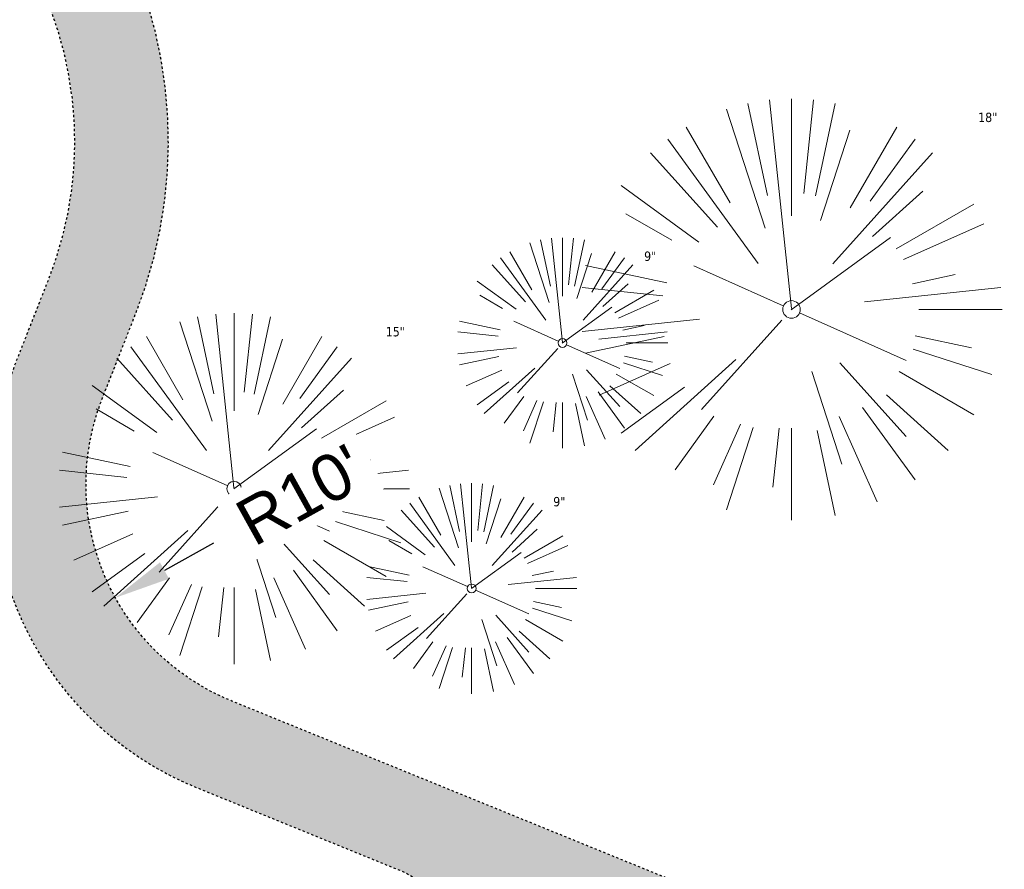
# Model space of a CAD drawing. Header units: feet. Extents: x 1133447 to 1140710, y 647622 to 649877.
# Tile 25 of 84: x 1134440 to 1134482, y 648919 to 648955. Entities that reach past the tile are written whole.
import ezdxf

# ---------------------------------------------------------------- set-up
doc = ezdxf.new("R2010")
doc.units = ezdxf.units.FT
doc.header["$MEASUREMENT"] = 0
doc.linetypes.add('RAD', pattern=[0.13, 0.08, -0.05])
for name, color, linetype in [('C-SWLK-GRVL', 6, 'RAD'), ('C-SWLK-GRVL-PATT', 8, 'Continuous'), ('G-TEXT-ST02', 2, 'Continuous'), ('G-XREF', 7, 'Continuous')]:
    doc.layers.add(name, color=color, linetype=linetype)
doc.layers.add('V-SITE-VEGE', color=8, linetype='Continuous', lineweight=18)
doc.layers.add('V-SITE-VEGE-TEXT', color=8, linetype='Continuous', lineweight=18)
doc.styles.add('Normal', font='arial.ttf', dxfattribs={"height": 0.1})
doc.styles.add('SEI-Dim & Leader', font='tahoma.ttf')
doc.dimstyles.new('Plan', dxfattribs={"dimscale": 20, "dimtxt": 0.1, "dimasz": 0.12, "dimexe": 0.0625, "dimexo": 0.0625, "dimgap": 0.08, "dimtad": 0, "dimdec": 0, "dimzin": 0, "dimdsep": 46, "dimtxsty": 'Normal', "dimcen": 0, "dimclrd": 256, "dimclre": 256, "dimclrt": 256, "dimaunit": 1, "dimadec": 4, "dimazin": 0, "dimtfac": 1, "dimtdec": 0, "dimtofl": 0, "dimtmove": 0, "dimatfit": 3, "dimfxl": 1, "dimtfill": 1, "dimtolj": 1, "dimtzin": 0, "dimlwd": -1, "dimlwe": -1, "dimarcsym": 0})

# ---------------------------------------------------------------- blocks, each defined once
blk = doc.blocks.new('V-SITE-VEGE-Coniferious Tree 2')
at = {"color": 0, "linetype": 'ByBlock'}
for p, q in [((-0.0003172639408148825, 0.0025937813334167), (-0.05229705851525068, 0.4972664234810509)), ((-3.601054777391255e-05, 0.2219193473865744), (-3.601054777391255e-05, 0.5000060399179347)), ((0.02890183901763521, 0.2753366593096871), (0.05222503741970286, 0.4972664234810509)), ((-0.06264093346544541, 0.1926377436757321), (-0.1545378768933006, 0.4755369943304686)), ((-0.0574950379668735, 0.2703678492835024), (-0.1039851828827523, 0.4890788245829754)), ((0.0571938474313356, 0.2692740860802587), (0.1039131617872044, 0.4890788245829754)), ((-0.1460065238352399, 0.2528363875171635), (-0.2500390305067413, 0.4330260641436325)), ((0.06850648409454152, 0.2109817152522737), (0.1382469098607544, 0.425630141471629)), ((0.139142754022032, 0.2410654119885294), (0.2499670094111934, 0.4330260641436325)), ((-0.07913071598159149, 0.1088658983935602), (-0.2939353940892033, 0.4045257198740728)), ((0.1868724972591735, 0.2572635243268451), (0.2938633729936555, 0.4045257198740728)), ((-0.1756943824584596, 0.1950752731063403), (-0.3346129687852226, 0.3715878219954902)), ((0.09777767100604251, 0.108636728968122), (0.3345409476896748, 0.3715878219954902)), ((-0.2201011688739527, 0.1598873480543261), (-0.4045617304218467, 0.2938993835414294)), ((0.1919663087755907, 0.1728666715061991), (0.3115823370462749, 0.2805763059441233)), ((0.2487690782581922, 0.143647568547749), (0.4329900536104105, 0.2500030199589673)), ((-0.2844040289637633, 0.1641894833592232), (-0.393144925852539, 0.2269610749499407)), ((0.2658942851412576, 0.1183972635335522), (0.4567507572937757, 0.2033670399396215)), ((-0.0009318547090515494, -0.0006770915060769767), (0.2349564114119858, 0.1707208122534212)), ((-0.2961437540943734, 0.06292784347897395), (-0.4891148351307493, 0.1039491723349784)), ((-0.01992166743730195, 0.008854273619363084), (-0.2318825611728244, 0.1032199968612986)), ((0.2872695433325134, 0.06106323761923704), (0.3884790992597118, 0.08257391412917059)), ((-0.3060292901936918, 0.03215663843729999), (-0.4973024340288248, 0.05226104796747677)), ((0.173080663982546, 0.01818771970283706), (0.497230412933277, 0.05226104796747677)), ((0.3024988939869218, 0), (0.4999700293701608, 0)), ((-0.2182782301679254, -0.02292736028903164), (-0.4973024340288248, -0.05226104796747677)), ((0.01849546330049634, -0.008260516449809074), (0.2719985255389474, -0.1211160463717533)), ((-0.02300503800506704, -0.02554197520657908), (-0.2137781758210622, -0.2373882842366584)), ((-0.302185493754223, -0.0642195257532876), (-0.4891148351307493, -0.1039491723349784)), ((0.2936342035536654, -0.06241742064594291), (0.4274066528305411, -0.09084484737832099)), ((0.2891445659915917, -0.09395946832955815), (0.4755009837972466, -0.1545018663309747)), ((-0.2881436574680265, -0.1282723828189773), (-0.4568227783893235, -0.2033670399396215)), ((-0.1320480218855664, -0.1188660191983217), (-0.3716238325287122, -0.3345769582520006)), ((0.1143820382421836, -0.1271057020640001), (0.2718110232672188, -0.301920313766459)), ((0.04781873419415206, -0.1473038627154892), (0.1192466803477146, -0.3671294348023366)), ((0.2555295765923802, -0.1475434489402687), (0.4329900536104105, -0.2500030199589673)), ((-0.254528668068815, -0.1848980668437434), (-0.4045617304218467, -0.2938993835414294)), ((0.2253521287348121, -0.2029399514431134), (0.3715518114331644, -0.3345769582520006)), ((0.1688618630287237, -0.2324611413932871), (0.2938633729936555, -0.4045257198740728)), ((-0.1842986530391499, -0.2536176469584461), (-0.2766747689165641, -0.3807650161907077)), ((0.1131111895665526, -0.2541280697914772), (0.2033310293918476, -0.4567867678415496)), ((-0.1213812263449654, -0.2725449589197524), (-0.1855903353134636, -0.4167758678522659)), ((-0.09098502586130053, -0.2799408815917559), (-0.1545378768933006, -0.4755369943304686)), ((-0.02966136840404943, -0.2817638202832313), (-0.04434904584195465, -0.4216092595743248)), ((-3.601054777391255e-05, -0.2817638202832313), (-3.601054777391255e-05, -0.5000060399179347)), ((0.06104806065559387, -0.2873055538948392), (0.1039131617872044, -0.4890788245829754))]:
    blk.add_line(p, q, dxfattribs=at)
blk.add_circle((-3.601054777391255e-05, 0), 0.02083358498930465)
blk = doc.blocks.new('C_XBASE-PACTOLA_02403811')
at = {"layer": 'V-SITE-VEGE'}
for p, xscale, yscale, zscale in [((1134472.861, 648942.625), 17.99978256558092, 17.99978256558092, 17.99978256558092), ((1134463.071, 648941.191), 8.999891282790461, 8.999891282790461, 8.999891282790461), ((1134449.034, 648934.966), 14.99981880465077, 14.99981880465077, 14.99981880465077), ((1134459.187, 648930.704), 8.999891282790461, 8.999891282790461, 8.999891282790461)]:
    blk.add_blockref('V-SITE-VEGE-Coniferious Tree 2', p, dxfattribs=dict(at, xscale=xscale, yscale=yscale, zscale=zscale))
at = {"layer": 'V-SITE-VEGE-TEXT', "char_height": 0.4, "attachment_point": 7, "style": 'SEI-Dim & Leader'}
for s, insert in [('18"', (1134480.83634375, 648950.625)), ('9"', (1134466.558671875, 648944.691)), ('15"', (1134455.513453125, 648941.466)), ('9"', (1134462.674671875, 648934.204))]:
    blk.add_mtext(s, dxfattribs=dict(at, insert=insert))
blk = doc.blocks.new('C_PBASE-PACTOLA_02403811')
at = {"layer": 'C-SWLK-GRVL', "flags": 128}
for points in [[(1134515.801917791, 648989.2004602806), (1134528.51809844, 648999.6742896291, -0.4142135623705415), (1134535.556339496, 648998.9937289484), (1134540.042125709, 648993.5475768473, -0.2768597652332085), (1134540.804653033, 648988.4614401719, 0.01548046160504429), (1134527.749382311, 648953.8208523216, -0.124350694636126), (1134521.070339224, 648943.5569414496), (1134506.572578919, 648930.1459899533, 0.03970333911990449), (1134501.197764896, 648924.3178464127), (1134494.136157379, 648915.3233278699, -0.3346006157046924), (1134482.502472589, 648912.2356799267), (1134448.93629179, 648925.8904717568, -0.4109328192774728), (1134443.399896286, 648938.8174027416), (1134444.835329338, 648942.4625679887, 0.2500295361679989), (1134442.677586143, 648961.1639925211, -0.1364820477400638), (1134439.167762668, 648971.2919705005), (1134436.920544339, 649007.3117520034, -0.1651222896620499), (1134453.759212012, 649069.3634849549), (1134474.286828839, 649099.8716937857, -0.494522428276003), (1134521.882953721, 649102.7313442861), (1134533.498860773, 649089.2796134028, 0.04491381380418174), (1134546.38631418, 649076.8146462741, -0.3543479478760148), (1134550.337651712, 649058.3434381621), (1134549.784071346, 649057.2545665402, -0.4060480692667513), (1134546.132100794, 649055.2149796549), (1134537.86765222, 649057.4319270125, -0.02700540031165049), (1134533.661234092, 649058.8076071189)], [(1134457.839190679, 648902.0158719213), (1134457.200590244, 648905.4648476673, -0.1266767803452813), (1134457.853193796, 648914.9177311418, 0.3951805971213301), (1134456.136823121, 648918.642970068), (1134447.429028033, 648922.1853191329, -0.4109328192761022), (1134439.678074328, 648940.2830225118), (1134441.11350738, 648943.9281877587, 0.2500295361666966), (1134439.387312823, 648958.8893273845, -0.1364820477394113), (1134435.175524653, 648971.0429009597)]]:
    blk.add_lwpolyline(points, format="xyb", dxfattribs=at)
blk = doc.blocks.new('C_PHTCH-PACTOLA_02403811')
at = {"layer": 'C-SWLK-GRVL-PATT'}
h = blk.add_hatch(dxfattribs=at)
h.set_pattern_fill('GRAVEL', color=256, scale=5)
h.set_pattern_definition([(228.012787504, (3.6, 5), (-40.00000000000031, -45.00000000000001), [0.67268, -66.5954402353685]), (184.969740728, (3.15, 4.5), (59.99999999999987, 5.000000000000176), [1.15434, -114.27962380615]), (132.510447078, (2, 4.4), (50.00000000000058, -54.99999999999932), [0.8139400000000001, -80.5801629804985]), (267.273689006, (0.05, 3.15), (5.000000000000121, 100.0000000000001), [1.05119, -104.067790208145]), (292.833654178, (0, 2.1), (-24.99999999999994, 60.00000000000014), [1.030775, -102.0468656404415]), (357.273689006, (0.4, 1.15), (-100.0000000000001, 5.000000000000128), [1.05119, -104.067790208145]), (37.6942404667, (1.45, 1.1), (-64.99999999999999, -49.99999999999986), [1.390145, -137.62424274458]), (72.2553283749, (2.55, 1.95), (35.00000000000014, 110), [1.31244, -129.9316074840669]), (121.429565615, (2.95, 3.2), (-40.0000000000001, 64.99999999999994), [1.05475, -104.420365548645]), (175.236358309, (2.4, 4.1), (54.99999999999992, -5.00000000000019), [1.20416, -59.0038128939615]), (222.397437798, (1.2, 4.2), (-59.99999999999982, -54.99999999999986), [1.55724, -154.1668750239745]), (138.814074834, (5, 3.1), (-35.00000000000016, 30), [0.5315049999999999, -52.61922406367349]), (171.46923439, (4.600000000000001, 3.45), (64.99999999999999, -9.999999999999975), [1.011185, -100.107557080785]), (225, (3.6, 3.6), (-5.551115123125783e-16, -4.999999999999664), [0.707105, -6.3639628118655]), (203.198590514, (3.25, 4.2), (24.99999999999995, 9.999999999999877), [0.38079, -37.6980755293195]), (291.801409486, (2.9, 4.050000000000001), (-4.99999999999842, 15.00000000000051), [0.538515, -26.3873090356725]), (30.96375653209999, (3.1, 3.55), (15.00000000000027, 9.999999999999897), [0.874645, -28.2801144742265]), (161.565051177, (3.85, 4), (10.00000000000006, -4.999999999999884), [0.632455, -15.178933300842]), (16.389540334, (0, 4.050000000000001), (49.99999999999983, 15.00000000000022), [0.886, -87.714225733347]), (70.3461759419, (0.8500000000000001, 4.3), (-20.0000000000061, -55.00000000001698), [0.7433049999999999, -73.58703873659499]), (293.198590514, (3.85, 5), (-9.999999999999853, 24.99999999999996), [0.761575, -37.3172905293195]), (343.610459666, (4.149999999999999, 4.3), (-49.99999999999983, 15.00000000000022), [0.8859999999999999, -87.71422573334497]), (339.44395478, (0, 0.95), (-25.00000000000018, 10.00000000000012), [0.8543999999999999, -41.86561872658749]), (294.775140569, (0.8, 0.65), (-25.00000000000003, 55.00000000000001), [0.71589, -70.87321531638]), (66.8014094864, (3.9, 0), (9.999999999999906, 24.99999999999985), [0.761575, -37.3172905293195]), (17.3540246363, (4.2, 0.7000000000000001), (-64.99999999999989, -19.99999999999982), [0.838155, -82.97711807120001]), (69.44395478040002, (1.45, 0), (-10.00000000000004, -24.99999999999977), [0.4272, -42.29281872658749]), (101.309932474, (3.6, 0), (-4.999999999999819, 20.00000000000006), [0.25495, -25.240147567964]), (165.963756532, (3.55, 0.25), (14.99999999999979, -5.000000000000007), [1.030775, -19.5847531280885]), (186.009005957, (2.55, 0.5), (50.00000000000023, 4.999999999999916), [0.9552499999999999, -94.56961587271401]), (303.690067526, (3.1, 3.1), (-4.999999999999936, 9.999999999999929), [0.7211099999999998, -17.30664637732]), (353.157226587, (3.5, 2.5), (85.00000000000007, -10.00000000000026), [1.25897, -124.6378131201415]), (60.9453959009, (4.75, 2.35), (-19.99999999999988, -34.99999999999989), [0.51478, -50.963370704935]), (90, (5, 2.8), (-4.999999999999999, 5), [0.3, -4.699999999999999]), (120.256437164, (2.45, 0.65), (20.00000000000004, -35.00000000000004), [0.69462, -68.76759994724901]), (48.01278750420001, (2.1, 1.25), (40, 44.99999999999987), [1.34536, -65.92276023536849]), (0, (3, 2.25), (5, 5), [1.3, -3.7]), (325.3048464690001, (4.3, 2.25), (50.0000000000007, -34.99999999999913), [0.7905699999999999, -78.26637150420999]), (254.054604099, (4.95, 1.8), (-5.000000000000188, -20.00000000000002), [0.72801, -35.6725394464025]), (207.645975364, (4.75, 1.1), (-94.99999999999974, -50.00000000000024), [1.185325, -117.347370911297]), (175.42607874, (3.7, 0.55), (-64.99999999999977, 5.000000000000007), [1.253995, -124.1453670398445])])
edge = h.paths.add_edge_path(flags=16)
edge.add_arc((1134548.490387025, 649097.0318955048), 40.99999999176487, 248.796184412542, 254.9838623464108)
edge.add_line((1134537.86765222, 649057.4319270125), (1134546.132100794, 649055.2149796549))
edge.add_arc((1134546.909374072, 649058.112538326), 3.000000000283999, 254.9838623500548, 343.3819296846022)
edge.add_line((1134549.784071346, 649057.2545665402), (1134550.337651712, 649058.3434381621))
edge.add_arc((1134536.966462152, 649065.141326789), 15.00000000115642, 333.0512984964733, 411.0980064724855)
edge.add_arc((1134609.185327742, 649154.6367762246), 100.0000000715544, 220.8114317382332, 231.0980064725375, ccw=False)
edge.add_line((1134533.498860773, 649089.2796134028), (1134521.882953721, 649102.7313442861))
edge.add_arc((1134499.177013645, 649083.1241954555), 30.00000000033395, 40.81143173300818, 146.0651440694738)
edge.add_line((1134474.286828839, 649099.8716937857), (1134453.759212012, 649069.3634849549))
edge.add_arc((1134536.7264947, 649013.5384905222), 100.0000000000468, 146.065144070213, 183.5699678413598)
edge.add_line((1134436.920544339, 649007.3117520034), (1134439.167762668, 648971.2919705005))
edge.add_arc((1134459.128952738, 648972.5373182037), 19.99999999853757, 183.5699678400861, 214.657273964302)
edge.add_arc((1134426.226219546, 648949.7906668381), 19.99999999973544, -21.49407086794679, 34.65727396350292, ccw=False)
edge.add_line((1134444.835329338, 648942.4625679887), (1134443.399896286, 648938.8174027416))
edge.add_arc((1134452.704451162, 648935.1533533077), 9.999999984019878, 158.5059290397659, 247.8634065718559)
edge.add_line((1134448.93629179, 648925.8904717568), (1134482.502472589, 648912.2356799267))
edge.add_arc((1134486.270631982, 648921.4985614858), 9.999999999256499, 247.8634064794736, 321.8644980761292)
edge.add_line((1134494.136157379, 648915.3233278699), (1134501.197764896, 648924.3178464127))
edge.add_arc((1134540.525391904, 648893.4416783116), 50.00000002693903, 132.7699397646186, 141.8644980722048, ccw=False)
edge.add_line((1134506.572578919, 648930.1459899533), (1134521.070339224, 648943.5569414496))
edge.add_arc((1134504.093932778, 648961.9090972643), 24.99999997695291, 312.7699396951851, 341.1234729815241)
edge.add_arc((1135093.567282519, 648760.3570264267), 597.978384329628, 157.575895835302, 161.1234729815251, ccw=False)
edge.add_arc((1134536.182724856, 648990.3687366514), 4.99999999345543, 337.5758958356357, 399.4769718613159)
edge.add_line((1134540.042125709, 648993.5475768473), (1134535.556339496, 648998.9937289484))
edge.add_arc((1134531.696938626, 648995.8148887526), 5.000000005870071, 39.47697174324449, 129.4769716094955)
edge.add_line((1134528.51809844, 648999.6742896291), (1134515.801917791, 648989.2004602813))
edge.add_line((1134515.801917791, 648989.2004602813), (1134511.293630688, 648990.6693089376))
edge.add_line((1134511.293630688, 648990.6693089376), (1134527.518786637, 649004.0333463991))
edge.add_arc((1134525.611482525, 649006.3489869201), 3.000000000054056, 309.4769716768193, 399.4769716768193)
edge.add_line((1134527.927123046, 649008.2562910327), (1134522.621097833, 649014.6982878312))
edge.add_arc((1134511.042895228, 649005.1617672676), 15.00000000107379, 39.47697167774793, 71.57860019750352)
edge.add_line((1134515.782946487, 649019.393138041), (1134513.264941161, 649020.2318115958))
edge.add_line((1134513.264941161, 649020.2318115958), (1134514.528954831, 649024.0268438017))
edge.add_line((1134514.528954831, 649024.0268438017), (1134517.046960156, 649023.188170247))
edge.add_arc((1134511.042895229, 649005.1617672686), 18.99999999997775, 39.47697167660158, 71.57860019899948, ccw=False)
edge.add_line((1134525.708618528, 649017.2413599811), (1134538.525775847, 649001.6801662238))
edge.add_arc((1134542.385176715, 649004.8590064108), 4.999999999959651, 219.4769716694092, 336.078134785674)
edge.add_arc((1135093.567291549, 648760.3570231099), 597.9783939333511, 152.1483058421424, 156.0781347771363, ccw=False)
edge.add_arc((1134560.438019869, 649042.0592120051), 4.999999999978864, 332.1483058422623, 434.9838623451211)
edge.add_line((1134561.733475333, 649046.8884764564), (1134536.831287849, 649053.5685154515))
edge.add_arc((1134548.490387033, 649097.0318955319), 45.00000002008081, 248.7961844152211, 254.9838623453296, ccw=False)
edge.add_line((1134532.214487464, 649055.0784082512), (1134533.661234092, 649058.8076071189))
edge = h.paths.add_edge_path()
edge.add_line((1134601.857481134, 649091.7855040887), (1134597.711378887, 649094.5801124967))
edge.add_arc((1135093.567290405, 648760.3570236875), 597.9783926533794, 146.0187423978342, 150.7800618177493)
edge.add_arc((1134567.17752859, 649055.0383738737), 5.286670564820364, 257.3645220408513, 328.39940210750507, ccw=False)
edge.add_line((1134566.021082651, 649049.8797385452), (1134558.179472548, 649051.9832590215))
edge.add_arc((1134559.47492801, 649056.8125234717), 4.999999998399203, 159.6940240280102, 254.9838623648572, ccw=False)
edge.add_arc((1134536.966462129, 649065.1413267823), 19.00000002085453, 339.6940240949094, 411.0980064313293)
edge.add_arc((1134609.185327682, 649154.6367761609), 95.99999998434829, 220.8114317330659, 231.0980064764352, ccw=False)
edge.add_line((1134536.52631945, 649091.8938999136), (1134524.910412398, 649105.3456307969))
edge.add_arc((1134499.177013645, 649083.1241954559), 33.99999999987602, 40.811431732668, 112.67770225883)
edge.add_arc((1134484.911775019, 649117.2636589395), 3.000000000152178, 228.8203477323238, 292.67770225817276, ccw=False)
edge.add_line((1134482.93650839, 649115.0057125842), (1134470.117493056, 649126.2198732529))
edge.add_line((1134470.117493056, 649126.2198732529), (1134467.483804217, 649123.2092781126))
edge.add_line((1134467.483804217, 649123.2092781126), (1134477.860940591, 649114.1312895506))
edge.add_arc((1134475.88567396, 649111.8733431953), 3.000000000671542, -50.98707642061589, 48.82034771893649, ccw=False)
edge.add_arc((1134499.177013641, 649083.1241954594), 33.99999999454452, 129.0129235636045, 146.0651440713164)
edge.add_line((1134470.968137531, 649102.104693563), (1134450.907684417, 649072.2907849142))
edge.add_arc((1134448.418665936, 649073.9655347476), 3.000000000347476, 250.8568652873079, 326.06514406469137, ccw=False)
edge.add_line((1134447.434878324, 649071.1314278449), (1134442.571547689, 649072.8196084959))
edge.add_arc((1134449.130131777, 649091.713654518), 20.00000000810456, 234.0626253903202, 250.8568652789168, ccw=False)
edge.add_line((1134437.392119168, 649075.5204750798), (1134428.464585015, 649081.9918112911))
edge.add_line((1134428.464585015, 649081.9918112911), (1134426.116982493, 649078.7531754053))
edge.add_line((1134426.116982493, 649078.7531754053), (1134435.044516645, 649072.2818391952))
edge.add_arc((1134449.130131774, 649091.713654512), 24.00000000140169, 234.0626253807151, 250.8568652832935)
edge.add_line((1134441.259830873, 649069.0407992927), (1134444.032547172, 649068.0783218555))
edge.add_arc((1134443.048759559, 649065.2442149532), 3.000000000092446, -28.89664176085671, 70.85686528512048, ccw=False)
edge.add_arc((1134536.726494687, 649013.5384905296), 103.9999999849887, 151.1033582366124, 161.2127055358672)
edge.add_arc((1134435.427379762, 649047.9984573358), 3.000000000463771, 257.0526530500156, 341.21270553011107, ccw=False)
edge.add_line((1134434.755213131, 649045.0747282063), (1134412.262785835, 649050.2457472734))
edge.add_arc((1134414.055230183, 649058.0423582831), 7.999999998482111, 236.9020541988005, 257.0526530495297, ccw=False)
edge.add_line((1134409.686654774, 649051.3404519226), (1134407.502367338, 649047.9894985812))
edge.add_arc((1134414.055230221, 649058.0423582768), 12.00000000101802, 236.9020555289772, 257.0526530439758)
edge.add_line((1134411.366563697, 649046.3474417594), (1134433.321365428, 649041.3000230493))
edge.add_arc((1134432.649198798, 649038.3762939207), 2.999999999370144, -13.422447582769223, 77.05265305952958, ccw=False)
edge.add_arc((1134536.726494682, 649013.5384905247), 103.9999999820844, 166.5775524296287, 179.7756991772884)
edge.add_arc((1134429.727314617, 649013.9573717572), 3.000000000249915, 271.95738677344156, 359.7756991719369, ccw=False)
edge.add_line((1134429.829783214, 649010.9591222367), (1134395.691993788, 649010.0690074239))
edge.add_line((1134395.691993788, 649010.0690074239), (1134406.987773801, 649006.1761351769))
edge.add_line((1134406.987773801, 649006.1761351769), (1134430.013276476, 649006.9630579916))
edge.add_arc((1134430.115745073, 649003.964808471), 3.000000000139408, 3.5699678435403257, 91.95738676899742, ccw=False)
edge.add_line((1134433.109923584, 649004.1516106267), (1134435.175524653, 648971.0429009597))
edge.add_arc((1134459.128952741, 648972.5373182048), 24.00000000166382, 183.5699678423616, 214.6572739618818)
edge.add_arc((1134426.226219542, 648949.7906668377), 16.00000000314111, -21.49407086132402, 34.65727395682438, ccw=False)
edge.add_line((1134441.11350738, 648943.9281877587), (1134439.678074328, 648940.2830225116))
edge.add_arc((1134452.704451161, 648935.1533533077), 13.9999999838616, 158.5059290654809, 247.8634065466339)
edge.add_line((1134447.429028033, 648922.1853191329), (1134456.136823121, 648918.642970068))
edge.add_arc((1134455.006375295, 648915.8641055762), 3.000000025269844, -18.388473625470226, 67.86340650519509, ccw=False)
edge.add_arc((1134475.883044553, 648908.9240263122), 19.00000041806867, 161.6115263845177, 190.4898903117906)
edge.add_line((1134457.200590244, 648905.4648476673), (1134457.839190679, 648902.0158719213))
edge.add_line((1134457.839190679, 648902.0158719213), (1134461.772338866, 648902.7441200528))
edge.add_line((1134461.772338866, 648902.7441200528), (1134461.133738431, 648906.1930957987))
edge.add_arc((1134475.883044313, 648908.9240263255), 15.00000018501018, 164.7466039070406, 190.4898904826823, ccw=False)
edge.add_arc((1134464.305783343, 648912.081087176), 2.999999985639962, 67.8634065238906, 164.7466039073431, ccw=False)
edge.add_line((1134465.436231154, 648914.8599516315), (1134480.995208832, 648908.5305273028))
edge.add_arc((1134486.270631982, 648921.498561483), 13.9999999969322, 247.8634064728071, 321.8644980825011)
edge.add_line((1134497.282367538, 648912.8532344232), (1134504.343975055, 648921.8477529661))
edge.add_arc((1134540.525391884, 648893.4416783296), 45.99999999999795, 132.7699397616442, 141.8644980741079, ccw=False)
edge.add_line((1134509.288803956, 648927.2096450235), (1134525.152399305, 648941.8840432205))
edge.add_arc((1134504.780711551, 648963.9066302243), 30.00000000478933, 312.7699396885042, 322.9315985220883)
edge.add_arc((1134531.909871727, 648943.412517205), 4.000000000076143, 42.76993976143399, 142.9315985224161, ccw=False)
edge.add_line((1134534.846216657, 648946.1287422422), (1134542.540399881, 648937.811030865))
edge.add_arc((1134539.604054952, 648935.0948058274), 3.999999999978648, -47.2300602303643, 42.7699397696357, ccw=False)
edge.add_line((1134542.320279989, 648932.1584608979), (1134526.38641549, 648916.9091733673))
edge.add_line((1134526.38641549, 648916.9091733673), (1134521.286832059, 648900.3121323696))
edge.add_line((1134521.286832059, 648900.3121323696), (1134542.10752488, 648887.8942024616))
edge.add_line((1134542.10752488, 648887.8942024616), (1134549.894702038, 648886.1185365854))
edge.add_line((1134549.894702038, 648886.1185365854), (1134551.221944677, 648891.6030739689))
edge.add_arc((1134959.072848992, 648795.1471716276), 419.1015404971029, 164.2193477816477, 166.6941415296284, ccw=False)
edge.add_arc((1134590.557581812, 649043.6190399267), 138.9217900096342, 253.02220341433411, 255.4969971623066, ccw=False)
edge.add_arc((1134576.143964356, 648903.9869904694), 27.0124622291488, 163.0222034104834, 165.4969971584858, ccw=False)
edge.add_arc((1134569.636619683, 648986.5937934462), 77.17846351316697, 253.02220341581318, 255.49699716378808, ccw=False)
edge.add_arc((1134629.291471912, 648891.5182768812), 84.89630986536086, 163.0222034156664, 165.4969971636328, ccw=False)
edge.add_arc((1134528.955099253, 648842.3151432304), 76.4283760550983, 73.0222034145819, 75.49699716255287, ccw=False)
edge.add_arc((1134577.236120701, 648907.9216800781), 27.02287450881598, 161.4316114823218, 163.9064052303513, ccw=False)
edge.add_arc((1134516.829655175, 648782.0317656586), 138.9217900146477, 73.02220341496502, 75.49699716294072, ccw=False)
edge.add_arc((1134538.177323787, 648920.4382053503), 20.00000000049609, 343.9213237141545, 402.7699397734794)
edge.add_line((1134552.859048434, 648934.0193305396), (1134533.44635728, 648955.0052048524))
edge.add_arc((1135093.567288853, 648760.3570244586), 592.9783909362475, 146.0187423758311, 160.8370987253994, ccw=False)
h.paths.add_polyline_path([(1134532.503592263, 648914.2486780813), (1134529.531, 648901.903), (1134537.526000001, 648900.0259999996), (1134540.366, 648911.821), (1134540.991, 648911.66), (1134541.145, 648912.168)], flags=16)
blk = doc.blocks.new('*D467')
at = {"layer": 'Defpoints', "color": 0, "transparency": 16777216}
blk.add_point((1134443.959034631, 648930.3038492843), dxfattribs=at)
at = {"layer": 'G-TEXT-ST02', "transparency": 16777216}
blk.add_line((1134448.156834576, 648932.6316112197), (1134446.057934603, 648931.467730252), dxfattribs=at)
blk.add_solid([(1134445.863954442, 648931.817546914), (1134446.251914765, 648931.1179135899), (1134443.959034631, 648930.3038492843)], dxfattribs=at)
at = {"layer": 'G-TEXT-ST02', "transparency": 16777216, "insert": (1134451.877275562, 648934.6946683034), "char_height": 2, "attachment_point": 5, "rotation": 29.009223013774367, "style": 'Normal', "bg_fill": 3, "box_fill_scale": 1.25, "bg_fill_color": 256, "bg_fill_true_color": 13158600, "bg_fill_transparency": 0}
blk.add_mtext("\\A1;R10'", dxfattribs=at)
at = {"layer": 'Defpoints', "color": 0, "transparency": 16777216}
blk.add_point((1134452.704451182, 648935.1533533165), dxfattribs=at)

msp = doc.modelspace()

# ---------------------------------------------------------------- block references
at = {"layer": 'G-XREF'}
msp.add_blockref('C_XBASE-PACTOLA_02403811', (0, 0), dxfattribs=at)

# ---------------------------------------------------------------- next in the draw order: block references
for name in ['C_PBASE-PACTOLA_02403811', 'C_PHTCH-PACTOLA_02403811']:
    msp.add_blockref(name, (0, 0), dxfattribs=at)

# ---------------------------------------------------------------- next in the draw order: dimensions: what is measured, and where the dimension line sits
at = {"layer": 'G-TEXT-ST02'}
dim = msp.add_radius_dim(center=(1134452.704451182, 648935.1533533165), mpoint=(1134443.959034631, 648930.3038492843), dimstyle='Plan', override={"dimpost": "'"}, dxfattribs=at)
dim.commit()
dim.dimension.update_dxf_attribs({"geometry": '*D467', "text_midpoint": (1134451.877275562, 648934.6946683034), "dimtype": 164})

doc.saveas('drawing.dxf')
